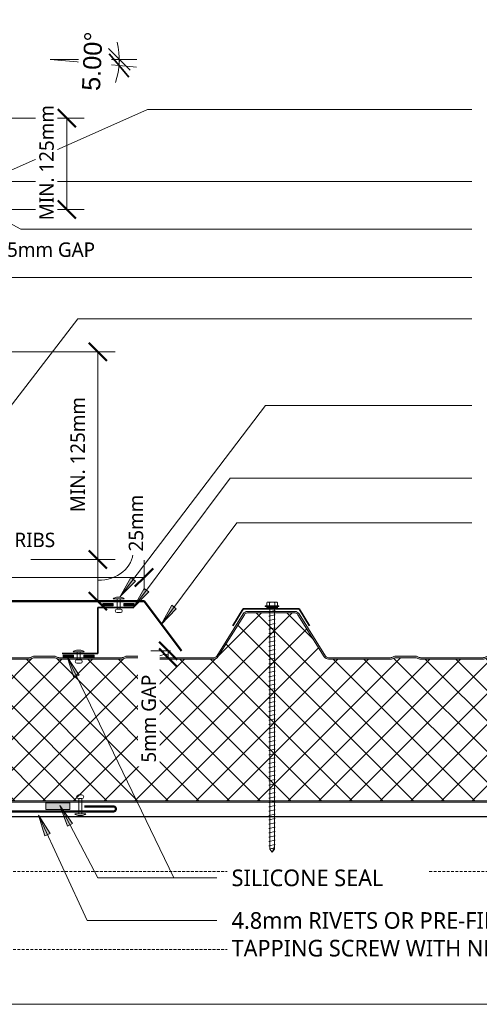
# Model space of a CAD drawing. Header units: millimetres. Extents: x -437 to 1002, y -5 to 689.
# Tile 4 of 5: x 185 to 503, y 8 to 689. Entities that reach past the tile are written whole.
import ezdxf

# ---------------------------------------------------------------- set-up
doc = ezdxf.new("R2010")
doc.units = ezdxf.units.MM
doc.linetypes.add('Dash Short', pattern=[3, 2, -1])
for name, color, linetype, lineweight in [('A-ANNO-DIMS', 211, 'Continuous', 9), ('A-ANNO-DIMS-5', 211, 'Continuous', 9), ('A-DETL', 90, 'Continuous', 13), ('A-DETL-GENF', 92, 'Continuous', 13), ('A-DETL-THIN', 151, 'Continuous', 13), ('G-ANNO-TEXT', 231, 'Continuous', 9)]:
    doc.layers.add(name, color=color, linetype=linetype, lineweight=lineweight)
doc.styles.add('Arial', font='arial.ttf', dxfattribs={"height": 12.5})
doc.styles.add('Yu Gothic', font='Yu Gothic.ttf', dxfattribs={"height": 11.5})
doc.styles.add('Yu Gothic_1', font='Yu Gothic.ttf', dxfattribs={"height": 10})
doc.dimstyles.new('Diagonal', dxfattribs={"dimscale": 304.8, "dimtxt": 11.609035, "dimasz": 0.04101, "dimexe": 0.03937, "dimexo": 0.024606, "dimgap": 0.024606, "dimtad": 1, "dimdec": 0, "dimzin": 0, "dimdsep": 46, "dimtxsty": 'Yu Gothic_1', "dimblk1": 'OBLIQUE', "dimblk2": 'OBLIQUE', "dimsah": 1, "dimcen": 0.09, "dimazin": 0, "dimtfac": 1, "dimtdec": 4, "dimtix": 1, "dimtmove": 1, "dimatfit": 3, "dimfxl": 1, "dimtvp": 1, "dimtfill": 1, "dimtolj": 1, "dimtzin": 0, "dimarcsym": 2})
doc.dimstyles.new('Diagonal_-_2_5mm_Arial', dxfattribs={"dimscale": 304.8, "dimtxt": 12.753242, "dimasz": 0.049213, "dimexe": 0.03937, "dimexo": 0.024606, "dimgap": 0.028707, "dimtad": 1, "dimdec": 0, "dimzin": 0, "dimdsep": 46, "dimtxsty": 'Arial', "dimblk1": 'OBLIQUE', "dimblk2": 'OBLIQUE', "dimsah": 1, "dimcen": 0.09, "dimdle": 0.03937, "dimazin": 0, "dimtfac": 1, "dimtdec": 4, "dimtmove": 2, "dimatfit": 1, "dimfxl": 1, "dimtvp": 1, "dimtfill": 1, "dimtolj": 1, "dimtzin": 0, "dimarcsym": 2})
doc.dimstyles.new('Diagonal_1', dxfattribs={"dimscale": 304.8, "dimtxt": 11.609035, "dimasz": 0.04101, "dimexe": 0.03937, "dimexo": 0.024606, "dimgap": 0.024606, "dimtad": 1, "dimdec": 0, "dimzin": 0, "dimdsep": 46, "dimtxsty": 'Yu Gothic_1', "dimblk1": 'OBLIQUE', "dimblk2": 'OBLIQUE', "dimsah": 1, "dimcen": 0.09, "dimazin": 0, "dimtfac": 1, "dimtdec": 4, "dimtix": 1, "dimtmove": 0, "dimatfit": 3, "dimfxl": 1, "dimtvp": 1, "dimtfill": 1, "dimtolj": 1, "dimtzin": 0, "dimarcsym": 2})
doc.dimstyles.new('Diagonal_2', dxfattribs={"dimscale": 304.8, "dimtxt": 11.609035, "dimasz": 0.04101, "dimexe": 0.03937, "dimexo": 0.024606, "dimgap": 0.024606, "dimtad": 1, "dimdec": 0, "dimzin": 0, "dimdsep": 46, "dimtxsty": 'Yu Gothic_1', "dimblk1": 'OBLIQUE', "dimblk2": 'OBLIQUE', "dimsah": 1, "dimcen": 0.09, "dimazin": 0, "dimtfac": 1, "dimtdec": 4, "dimtix": 1, "dimtmove": 2, "dimatfit": 3, "dimfxl": 1, "dimtvp": 1, "dimtfill": 1, "dimtolj": 1, "dimtzin": 0, "dimarcsym": 2})

# ---------------------------------------------------------------- blocks, each defined once
blk = doc.blocks.new('Metecno RFw 1000 - FLAT FINISH - RFw 1000 100mm - FLAT-4181614-07  BARGE_PARAPET DETAIL2')
at = {"layer": 'A-DETL-GENF'}
h = blk.add_hatch(color=256, dxfattribs=at)
h.paths.add_polyline_path([(1009.07, 0), (367.69, 0), (367.69, -1), (1018.41, -1.03), (1018.77, -1.23), (1018.97, -1.59), (1019, -1.8), (1018.97, -6.17), (1018.77, -6.53), (1018.6, -6.65), (1014.54, -9), (1001.2, -9), (1000.63, -9.07), (1000.1, -9.29), (999.64, -9.64), (999.29, -10.1), (999.07, -10.63), (999, -11.2), (998.97, -13.41), (998.77, -13.76), (998.41, -13.97), (998.2, -14), (994, -14), (994, -15), (998.41, -14.97), (998.67, -14.94), (999.1, -14.76), (999.47, -14.47), (999.84, -13.89), (999.94, -13.67), (1000, -13.2), (1000.04, -10.89), (1000.16, -10.6), (1000.35, -10.35), (1000.65, -10.14), (1000.89, -10.04), (1001.2, -10), (1014.54, -9.97), (1014.79, -9.94), (1015.22, -9.76), (1019.1, -7.52), (1019.47, -7.23), (1019.84, -6.65), (1019.94, -6.43), (1020, -5.96), (1020, -1.8), (1019.9, -1.23), (1019.76, -0.9), (1019.47, -0.53), (1019, -0.2), (1018.6, -0.05), (1018.2, 0)])
h.paths.add_polyline_path([(879.95, -99), (879.19, -99.07), (878.46, -99.29), (876.68, -100), (862.07, -100), (860.28, -99.29), (859.55, -99.07), (858.79, -99), (815.95, -99), (815.19, -99.07), (814.46, -99.29), (812.68, -100), (798.07, -100), (796.28, -99.29), (795.55, -99.07), (794.79, -99), (752.04, -99), (751.18, -99.11), (750.39, -99.43), (749.69, -99.93), (749.15, -100.6), (730.91, -129.78), (730.5, -130.29), (729.97, -130.67), (729.36, -130.92), (728.71, -131), (696.04, -131), (695.38, -130.92), (694.77, -130.67), (694.25, -130.29), (693.83, -129.78), (675.59, -100.6), (675.05, -99.93), (674.36, -99.43), (673.56, -99.11), (672.71, -99), (629.95, -99), (629.19, -99.07), (628.46, -99.29), (626.68, -100), (612.07, -100), (610.28, -99.29), (609.55, -99.07), (608.79, -99), (565.95, -99), (565.19, -99.07), (564.46, -99.29), (562.68, -100), (548.07, -100), (546.28, -99.29), (545.55, -99.07), (544.79, -99), (502.04, -99), (501.18, -99.11), (500.39, -99.43), (499.69, -99.93), (499.15, -100.6), (480.91, -129.78), (480.5, -130.29), (479.97, -130.67), (479.36, -130.92), (478.71, -131), (446.04, -131), (445.38, -130.92), (444.77, -130.67), (444.25, -130.29), (443.83, -129.78), (425.59, -100.6), (425.05, -99.93), (424.36, -99.43), (423.56, -99.11), (422.71, -99), (379.95, -99), (379.19, -99.07), (378.46, -99.29), (376.68, -100), (367.69, -100), (367.69, -101), (376.86, -100.95), (377.41, -100.79), (379.38, -100.05), (379.95, -100), (422.71, -100), (423.31, -100.08), (423.87, -100.3), (424.36, -100.66), (424.74, -101.13), (442.98, -130.31), (443.56, -131.01), (444.29, -131.55), (445.13, -131.89), (446.04, -132), (478.71, -132), (479.61, -131.89), (480.5, -131.52), (481.2, -131), (481.76, -130.31), (500, -101.13), (500.39, -100.66), (500.87, -100.3), (501.43, -100.08), (502.04, -100), (545.36, -100.05), (546.28, -100.36), (547.88, -100.95), (548.45, -101), (562.86, -100.95), (563.41, -100.79), (565.38, -100.05), (565.95, -100), (609.36, -100.05), (610.28, -100.36), (611.88, -100.95), (612.45, -101), (626.86, -100.95), (627.41, -100.79), (629.38, -100.05), (629.95, -100), (672.71, -100), (673.31, -100.08), (673.87, -100.3), (674.36, -100.66), (674.74, -101.13), (692.98, -130.31), (693.56, -131.01), (694.29, -131.55), (695.13, -131.89), (696.04, -132), (728.71, -132), (729.61, -131.89), (730.45, -131.55), (731.2, -131), (731.76, -130.31), (750, -101.13), (750.39, -100.66), (750.87, -100.3), (751.43, -100.08), (752.04, -100), (795.36, -100.05), (796.28, -100.36), (797.88, -100.95), (798.45, -101), (812.86, -100.95), (813.41, -100.79), (815.38, -100.05), (815.95, -100), (859.36, -100.05), (860.28, -100.36), (861.88, -100.95), (862.45, -101), (876.86, -100.95), (877.41, -100.79), (879.38, -100.05), (879.95, -100), (922.71, -100), (923.31, -100.08), (923.87, -100.3), (924.36, -100.66), (924.89, -101.36), (942.98, -130.31), (943.56, -131.01), (944.29, -131.55), (945.13, -131.89), (946.04, -132), (978.71, -132), (979.61, -131.89), (980.45, -131.55), (981.19, -131.01), (981.76, -130.31), (1000, -101.13), (999.15, -100.6), (980.91, -129.78), (980.5, -130.29), (979.97, -130.67), (979.36, -130.92), (978.71, -131), (946.04, -131), (945.38, -130.92), (944.77, -130.67), (944.25, -130.29), (943.83, -129.78), (925.59, -100.6), (924.89, -99.82), (924.36, -99.43), (923.56, -99.11), (922.71, -99)])
h = blk.add_hatch(dxfattribs=at)
h.set_pattern_fill('FP_4', color=256, style=0, pattern_type=2)
h.set_pattern_definition([(225, (1071.087, 147.553), (10.6066, -10.6066), []), (315, (1071.087, 147.553), (10.6066, 10.6066), [])])
h.paths.add_polyline_path([(1018.2, -1), (367.69, -1), (367.69, -100), (376.68, -100), (378.46, -99.29), (379.19, -99.07), (379.95, -99), (422.71, -99), (423.56, -99.11), (424.36, -99.43), (425.05, -99.93), (425.59, -100.6), (443.83, -129.78), (444.25, -130.29), (444.77, -130.67), (445.38, -130.92), (446.04, -131), (478.71, -131), (479.36, -130.92), (479.97, -130.67), (480.5, -130.29), (480.91, -129.78), (499.15, -100.6), (499.69, -99.93), (500.39, -99.43), (501.18, -99.11), (502.04, -99), (544.79, -99), (545.55, -99.07), (546.28, -99.29), (548.07, -100), (562.68, -100), (564.46, -99.29), (565.19, -99.07), (565.95, -99), (608.79, -99), (609.55, -99.07), (610.28, -99.29), (612.07, -100), (626.68, -100), (628.46, -99.29), (629.19, -99.07), (629.95, -99), (672.71, -99), (673.56, -99.11), (674.36, -99.43), (675.05, -99.93), (675.59, -100.6), (693.83, -129.78), (694.25, -130.29), (694.77, -130.67), (695.38, -130.92), (696.04, -131), (728.71, -131), (729.36, -130.92), (729.97, -130.67), (730.5, -130.29), (730.91, -129.78), (749.15, -100.6), (749.69, -99.93), (750.39, -99.43), (751.18, -99.11), (752.04, -99), (794.79, -99), (795.55, -99.07), (796.28, -99.29), (798.07, -100), (812.68, -100), (814.46, -99.29), (815.19, -99.07), (815.95, -99), (858.79, -99), (859.55, -99.07), (860.28, -99.29), (862.07, -100), (876.68, -100), (878.46, -99.29), (879.19, -99.07), (879.95, -99), (922.71, -99), (923.56, -99.11), (924.36, -99.43), (925.05, -99.93), (925.59, -100.6), (943.83, -129.78), (944.25, -130.29), (944.77, -130.67), (945.38, -130.92), (946.04, -131), (978.71, -131), (979.36, -130.92), (979.97, -130.67), (980.5, -130.29), (980.91, -129.78), (1000, -99.24), (1000, -13.2), (999.94, -13.67), (999.76, -14.1), (999.47, -14.47), (999.1, -14.76), (998.67, -14.94), (998.2, -15), (994, -15), (994, -14), (998.41, -13.97), (998.77, -13.76), (998.89, -13.6), (999, -13.2), (999, -11.2), (999.07, -10.63), (999.29, -10.1), (999.64, -9.64), (1000.1, -9.29), (1000.65, -9.07), (1001.2, -9), (1014.54, -9), (1018.77, -6.53), (1018.89, -6.36), (1019, -5.96), (1019, -1.8), (1018.89, -1.4), (1018.6, -1.11), (1018.41, -1.03)])
for p, q in [((1018.2, 0), (367.69, 0)), ((1018.2, -1), (367.69, -1)), ((1014.54, -9), (1018.6, -6.65)), ((1019, -5.96), (1019, -1.8)), ((1020, -5.96), (1020, -1.8)), ((999, -13.2), (999, -11.2)), ((1000, -13.2), (1000, -11.2)), ((1000, -99.24), (1000, -13.2)), ((1001.2, -9), (1014.54, -9)), ((1001.2, -10), (1014.32, -10)), ((1015.22, -9.76), (1019.1, -7.52)), ((994, -15), (994, -14)), ((994, -14), (998.2, -14)), ((998.2, -15), (994, -15)), ((367.69, -100), (376.68, -100)), ((367.69, -101), (376.29, -101)), ((376.68, -100), (378.46, -99.29)), ((377.41, -100.79), (378.84, -100.21)), ((379.95, -99), (422.71, -99)), ((379.95, -100), (422.71, -100)), ((424.74, -101.13), (442.98, -130.31)), ((425.59, -100.6), (443.83, -129.78)), ((480.91, -129.78), (499.15, -100.6)), ((481.76, -130.31), (500, -101.13)), ((502.04, -99), (544.79, -99)), ((502.04, -100), (544.79, -100)), ((545.91, -100.21), (547.34, -100.79)), ((546.28, -99.29), (548.07, -100)), ((548.07, -100), (562.68, -100)), ((548.45, -101), (562.29, -101)), ((562.68, -100), (564.46, -99.29)), ((563.41, -100.79), (564.84, -100.21)), ((565.95, -99), (608.79, -99)), ((565.95, -100), (608.79, -100)), ((609.91, -100.21), (611.34, -100.79)), ((610.28, -99.29), (612.07, -100)), ((612.07, -100), (626.68, -100)), ((612.45, -101), (626.29, -101)), ((626.68, -100), (628.46, -99.29)), ((627.41, -100.79), (628.84, -100.21)), ((629.95, -99), (672.71, -99)), ((629.95, -100), (672.71, -100)), ((674.74, -101.13), (692.98, -130.31)), ((675.59, -100.6), (693.83, -129.78)), ((730.91, -129.78), (749.15, -100.6)), ((731.76, -130.31), (750, -101.13)), ((752.04, -99), (794.79, -99)), ((752.04, -100), (794.79, -100)), ((795.91, -100.21), (797.34, -100.79)), ((796.28, -99.29), (798.07, -100)), ((798.07, -100), (812.68, -100)), ((798.45, -101), (812.29, -101)), ((812.68, -100), (814.46, -99.29)), ((813.41, -100.79), (814.84, -100.21)), ((815.95, -99), (858.79, -99)), ((815.95, -100), (834.73, -100)), ((841.89, -100), (849.18, -100)), ((856.34, -100), (858.79, -100)), ((859.91, -100.21), (861.34, -100.79)), ((860.28, -99.29), (862.07, -100)), ((862.07, -100), (876.68, -100)), ((862.45, -101), (876.29, -101)), ((876.68, -100), (878.46, -99.29)), ((877.41, -100.79), (878.84, -100.21)), ((879.95, -99), (922.71, -99)), ((879.95, -100), (922.71, -100)), ((924.74, -101.13), (942.98, -130.31)), ((925.59, -100.6), (943.83, -129.78)), ((980.91, -129.78), (1000, -99.24)), ((981.76, -130.31), (1000, -101.13)), ((1000, -101.13), (999.15, -100.6)), ((446.04, -131), (478.71, -131)), ((446.04, -132), (478.71, -132)), ((696.04, -131), (728.71, -131)), ((696.04, -132), (728.71, -132)), ((946.04, -131), (978.71, -131)), ((946.04, -132), (978.71, -132))]:
    blk.add_line(p, q, dxfattribs=at)
for centre, radius, start, end in [((1018.2, -1.8), 1.8, 360, 90), ((1018.2, -1.8), 0.8, 360, 90), ((1018.2, -5.96), 0.8, 300, 0), ((1018.2, -1.8), 0.8, 360, 30), ((1018.2, -5.96), 0.8, 330, 0), ((1018.2, -5.96), 1.8, 300, 360), ((998.2, -13.2), 1.8, 270, 360), ((998.2, -13.2), 0.8, 270, 0), ((998.2, -13.2), 0.8, 330, 0), ((1001.2, -11.2), 2.2, 90, 180), ((1001.2, -11.2), 1.2, 90, 180), ((1014.32, -8.2), 1.8, 270, 300), ((376.29, -98), 3, 270, 291.80141), ((379.95, -103), 4, 90, 111.80141), ((379.95, -103), 3, 90, 111.80141), ((422.71, -102.4), 3.4, 32.00538, 90), ((422.71, -102.4), 2.4, 32.00538, 90), ((502.04, -102.4), 3.4, 90, 147.99462), ((502.04, -102.4), 2.4, 90, 147.99462), ((544.79, -103), 4, 68.19859, 90), ((544.79, -103), 3, 68.19859, 90), ((548.45, -98), 3, 248.19859, 270), ((562.29, -98), 3, 270, 291.80141), ((565.95, -103), 4, 90, 111.80141), ((565.95, -103), 3, 90, 111.80141), ((608.79, -103), 4, 68.19859, 90), ((608.79, -103), 3, 68.19859, 90), ((612.45, -98), 3, 248.19859, 270), ((626.29, -98), 3, 270, 291.80141), ((629.95, -103), 4, 90, 111.80141), ((629.95, -103), 3, 90, 111.80141), ((672.71, -102.4), 3.4, 32.00538, 90), ((672.71, -102.4), 2.4, 32.00538, 90), ((752.04, -102.4), 3.4, 90, 147.99462), ((752.04, -102.4), 2.4, 90, 147.99462), ((794.79, -103), 4, 68.19859, 90), ((794.79, -103), 3, 68.19859, 90), ((798.45, -98), 3, 248.19859, 270), ((812.29, -98), 3, 270, 291.80141), ((815.95, -103), 4, 90, 111.80141), ((815.95, -103), 3, 90, 111.80141), ((858.79, -103), 4, 68.19859, 90), ((858.79, -103), 3, 68.19859, 90), ((862.45, -98), 3, 248.19859, 270), ((876.29, -98), 3, 270, 291.80141), ((879.95, -103), 4, 90, 111.80141), ((879.95, -103), 3, 90, 111.80141), ((922.71, -102.4), 3.4, 32.00538, 90), ((922.71, -102.4), 2.4, 32.00538, 90), ((446.04, -128.4), 3.6, 212.00538, 270), ((446.04, -128.4), 2.6, 212.00538, 270), ((478.71, -128.4), 2.6, 270, 327.99462), ((478.71, -128.4), 3.6, 270, 327.99462), ((696.04, -128.4), 3.6, 212.00538, 270), ((696.04, -128.4), 2.6, 212.00538, 270), ((728.71, -128.4), 2.6, 270, 327.99462), ((728.71, -128.4), 3.6, 270, 327.99462), ((946.04, -128.4), 3.6, 212.00538, 270), ((946.04, -128.4), 2.6, 212.00538, 270), ((978.71, -128.4), 2.6, 270, 327.99462), ((978.71, -128.4), 3.6, 270, 327.99462)]:
    blk.add_arc(centre, radius, start, end, dxfattribs=at)
blk = doc.blocks.new('Z Flashing - Z Flashing-4767398-07  BARGE_PARAPET DETAIL2')
at = {"layer": 'A-DETL-GENF', "lineweight": 35}
for p, q in [((0, -31.99), (0, 0)), ((24.81, 0), (0, 0)), ((-24.81, -31.99), (0, -31.99))]:
    blk.add_line(p, q, dxfattribs=at)
blk = doc.blocks.new('Screw1 - Screw 6-4185320-07  BARGE_PARAPET DETAIL2')
at = {"layer": 'A-DETL-GENF'}
blk.add_hatch(color=256, dxfattribs=at).paths.add_polyline_path([(3.67, 0), (3.67, 1), (-3.67, 1), (-3.67, 0)])
for p, q in [((4.79, 1.5), (-4.79, 1.5)), ((-4.79, 1.5), (-4.79, 1)), ((-3.67, 1), (-4.79, 1)), ((-3.67, 1.5), (-3.67, 3.47)), ((3.67, 1), (-3.67, 1)), ((-3.67, 1), (-3.67, 0)), ((-3.67, 0), (3.67, 0)), ((-2.76, 3.97), (2.76, 3.97)), ((-1.85, 1.5), (-1.85, 3.47)), ((-1.6, 0), (-1.6, -167.16)), ((1.6, -167.16), (1.6, 0)), ((1.85, 1.5), (1.85, 3.47)), ((3.67, 1.5), (3.67, 3.47)), ((4.79, 1), (3.67, 1)), ((3.67, 0), (3.67, 1)), ((4.79, 1), (4.79, 1.5)), ((2.17, -1.91), (-2.17, -2.67)), ((-2.17, -2.67), (-1.6, -3)), ((2.17, -4.91), (-2.17, -5.67)), ((-2.17, -5.67), (-1.6, -6)), ((1.6, -1.58), (2.17, -1.91)), ((1.6, -4.58), (2.17, -4.91)), ((2.17, -7.91), (-2.17, -8.67)), ((-2.17, -8.67), (-1.6, -9)), ((2.17, -10.91), (-2.17, -11.67)), ((-2.17, -11.67), (-1.6, -12)), ((1.6, -7.58), (2.17, -7.91)), ((1.6, -10.58), (2.17, -10.91)), ((1.6, -13.58), (2.17, -13.91)), ((2.17, -13.91), (-2.17, -14.67)), ((-2.17, -14.67), (-1.6, -15)), ((2.17, -16.91), (-2.17, -17.67)), ((-2.17, -17.67), (-1.6, -18)), ((2.17, -19.91), (-2.17, -20.67)), ((1.6, -16.58), (2.17, -16.91)), ((1.6, -19.58), (2.17, -19.91)), ((-2.17, -20.67), (-1.6, -21)), ((2.17, -22.91), (-2.17, -23.67)), ((-2.17, -23.67), (-1.6, -24)), ((2.17, -25.91), (-2.17, -26.67)), ((-2.17, -26.67), (-1.6, -27)), ((1.6, -22.58), (2.17, -22.91)), ((1.6, -25.58), (2.17, -25.91)), ((2.17, -28.91), (-2.17, -29.67)), ((-2.17, -29.67), (-1.6, -30)), ((2.17, -31.91), (-2.17, -32.67)), ((-2.17, -32.67), (-1.6, -33)), ((1.6, -28.58), (2.17, -28.91)), ((1.6, -31.58), (2.17, -31.91)), ((2.17, -34.91), (-2.17, -35.67)), ((-2.17, -35.67), (-1.6, -36)), ((2.17, -37.91), (-2.17, -38.67)), ((-2.17, -38.67), (-1.6, -39)), ((1.6, -34.58), (2.17, -34.91)), ((1.6, -37.58), (2.17, -37.91)), ((1.6, -40.58), (2.17, -40.91)), ((2.17, -40.91), (-2.17, -41.67)), ((-2.17, -41.67), (-1.6, -42)), ((2.17, -43.91), (-2.17, -44.67)), ((-2.17, -44.67), (-1.6, -45)), ((2.17, -46.91), (-2.17, -47.67)), ((-2.17, -47.67), (-1.6, -48)), ((1.6, -43.58), (2.17, -43.91)), ((1.6, -46.58), (2.17, -46.91)), ((2.17, -49.91), (-2.17, -50.67)), ((-2.17, -50.67), (-1.6, -51)), ((2.17, -52.91), (-2.17, -53.67)), ((-2.17, -53.67), (-1.6, -54)), ((1.6, -49.58), (2.17, -49.91)), ((1.6, -52.58), (2.17, -52.91)), ((2.17, -55.91), (-2.17, -56.67)), ((-2.17, -56.67), (-1.6, -57)), ((2.17, -58.91), (-2.17, -59.67)), ((-2.17, -59.67), (-1.6, -60)), ((1.6, -55.58), (2.17, -55.91)), ((1.6, -58.58), (2.17, -58.91)), ((2.17, -61.91), (-2.17, -62.67)), ((-2.17, -62.67), (-1.6, -63)), ((2.17, -64.91), (-2.17, -65.67)), ((-2.17, -65.67), (-1.6, -66)), ((2.17, -67.91), (-2.17, -68.67)), ((1.6, -61.58), (2.17, -61.91)), ((1.6, -64.58), (2.17, -64.91)), ((1.6, -67.58), (2.17, -67.91)), ((-2.17, -68.67), (-1.6, -69)), ((2.17, -70.91), (-2.17, -71.67)), ((-2.17, -71.67), (-1.6, -72)), ((2.17, -73.91), (-2.17, -74.67)), ((-2.17, -74.67), (-1.6, -75)), ((1.6, -70.58), (2.17, -70.91)), ((1.6, -73.58), (2.17, -73.91)), ((2.17, -76.91), (-2.17, -77.67)), ((-2.17, -77.67), (-1.6, -78)), ((2.17, -79.91), (-2.17, -80.67)), ((-2.17, -80.67), (-1.6, -81)), ((1.6, -76.58), (2.17, -76.91)), ((1.6, -79.58), (2.17, -79.91)), ((2.17, -82.91), (-2.17, -83.67)), ((-2.17, -83.67), (-1.6, -84)), ((2.17, -85.91), (-2.17, -86.67)), ((-2.17, -86.67), (-1.6, -87)), ((1.6, -82.58), (2.17, -82.91)), ((1.6, -85.58), (2.17, -85.91)), ((1.6, -88.58), (2.17, -88.91)), ((2.17, -88.91), (-2.17, -89.67)), ((-2.17, -89.67), (-1.6, -90)), ((2.17, -91.91), (-2.17, -92.67)), ((-2.17, -92.67), (-1.6, -93)), ((2.17, -94.91), (-2.17, -95.67)), ((1.6, -91.58), (2.17, -91.91)), ((1.6, -94.58), (2.17, -94.91)), ((-2.17, -95.67), (-1.6, -96)), ((2.17, -97.91), (-2.17, -98.67)), ((-2.17, -98.67), (-1.6, -99)), ((2.17, -100.91), (-2.17, -101.67)), ((-2.17, -101.67), (-1.6, -102)), ((1.6, -97.58), (2.17, -97.91)), ((1.6, -100.58), (2.17, -100.91)), ((2.17, -103.91), (-2.17, -104.67)), ((-2.17, -104.67), (-1.6, -105)), ((2.17, -106.91), (-2.17, -107.67)), ((-2.17, -107.67), (-1.6, -108)), ((1.6, -103.58), (2.17, -103.91)), ((1.6, -106.58), (2.17, -106.91)), ((2.17, -109.91), (-2.17, -110.67)), ((-2.17, -110.67), (-1.6, -111)), ((2.17, -112.91), (-2.17, -113.67)), ((-2.17, -113.67), (-1.6, -114)), ((1.6, -109.58), (2.17, -109.91)), ((1.6, -112.58), (2.17, -112.91)), ((1.6, -115.58), (2.17, -115.91)), ((2.17, -115.91), (-2.17, -116.67)), ((-2.17, -116.67), (-1.6, -117)), ((2.17, -118.91), (-2.17, -119.67)), ((-2.17, -119.67), (-1.6, -120)), ((2.17, -121.91), (-2.17, -122.67)), ((-2.17, -122.67), (-1.6, -123)), ((1.6, -118.58), (2.17, -118.91)), ((1.6, -121.58), (2.17, -121.91)), ((2.17, -124.91), (-2.17, -125.67)), ((-2.17, -125.67), (-1.6, -126)), ((2.17, -127.91), (-2.17, -128.67)), ((-2.17, -128.67), (-1.6, -129)), ((1.6, -124.58), (2.17, -124.91)), ((1.6, -127.58), (2.17, -127.91)), ((2.17, -130.91), (-2.17, -131.67)), ((-2.17, -131.67), (-1.6, -132)), ((2.17, -133.91), (-2.17, -134.67)), ((-2.17, -134.67), (-1.6, -135)), ((1.6, -130.58), (2.17, -130.91)), ((1.6, -133.58), (2.17, -133.91)), ((2.17, -136.91), (-2.17, -137.67)), ((-2.17, -137.67), (-1.6, -138)), ((2.17, -139.91), (-2.17, -140.67)), ((-2.17, -140.67), (-1.6, -141)), ((2.17, -142.91), (-2.17, -143.67)), ((1.6, -136.58), (2.17, -136.91)), ((1.6, -139.58), (2.17, -139.91)), ((1.6, -142.58), (2.17, -142.91)), ((-2.17, -143.67), (-1.6, -144)), ((2.17, -145.91), (-2.17, -146.67)), ((-2.17, -146.67), (-1.6, -147)), ((2.17, -148.91), (-2.17, -149.67)), ((-2.17, -149.67), (-1.6, -150)), ((1.6, -145.58), (2.17, -145.91)), ((1.6, -148.58), (2.17, -148.91)), ((2.17, -151.91), (-2.17, -152.67)), ((-2.17, -152.67), (-1.6, -153)), ((2.17, -154.91), (-2.17, -155.67)), ((-2.17, -155.67), (-1.6, -156)), ((1.6, -151.58), (2.17, -151.91)), ((1.6, -154.58), (2.17, -154.91)), ((2.17, -157.91), (-2.17, -158.67)), ((-2.17, -158.67), (-1.6, -159)), ((2.17, -160.91), (-2.17, -161.67)), ((-2.17, -161.67), (-1.6, -162)), ((1.6, -157.58), (2.17, -157.91)), ((1.6, -160.58), (2.17, -160.91)), ((1.6, -163.58), (2.17, -163.91)), ((2.17, -163.91), (-2.17, -164.67)), ((-2.17, -164.67), (-1.6, -165)), ((-1.6, -167.16), (0, -169.07)), ((0, -169.07), (1.6, -165.11)), ((1.6, -167.16), (0, -169.07))]:
    blk.add_line(p, q, dxfattribs=at)
for centre, radius, start, end in [((-2.76, 2.9), 1.08, 32.38007, 147.61993), ((0, 0.31), 3.67, 59.72736, 120.27264), ((2.76, 2.9), 1.08, 32.38007, 147.61993), ((0.08, -169.79), 3.11, 74.30592, 122.49751)]:
    blk.add_arc(centre, radius, start, end, dxfattribs=at)
blk = doc.blocks.new('Pop Rivets - Rivet-4584279-07  BARGE_PARAPET DETAIL2')
at = {"layer": 'A-DETL-GENF'}
for p, q in [((-1.24, 7.84), (1.17, 7.84)), ((1.17, 5.34), (-1.24, 5.34)), ((-1, 5.34), (-1, 0)), ((1, 5.34), (1, 0)), ((3.77, 0), (-3.77, 0)), ((-1.5, -1.16), (1.5, -1.16))]:
    blk.add_line(p, q, dxfattribs=at)
for centre, radius, start, end in [((-1.24, 6.59), 1.25, 90, 270), ((1.17, 6.59), 1.25, 270, 90), ((-1.5, 1.65), 2.8, 216, 270), ((1.5, 1.65), 2.8, 270, 324)]:
    blk.add_arc(centre, radius, start, end, dxfattribs=at)
blk = doc.blocks.new('Pop Rivets - Rivet-4767422-07  BARGE_PARAPET DETAIL2')
at = {"layer": 'A-DETL-GENF'}
for p, q in [((-1.24, 9.51), (1.17, 9.51)), ((1.17, 7.01), (-1.24, 7.01)), ((-1, 7.01), (-1, 0)), ((1, 7.01), (1, 0)), ((3.77, 0), (-3.77, 0)), ((-1.5, -1.16), (1.5, -1.16))]:
    blk.add_line(p, q, dxfattribs=at)
for centre, radius, start, end in [((-1.24, 8.26), 1.25, 90, 270), ((1.17, 8.26), 1.25, 270, 90), ((-1.5, 1.65), 2.8, 216, 270), ((1.5, 1.65), 2.8, 270, 324)]:
    blk.add_arc(centre, radius, start, end, dxfattribs=at)
blk = doc.blocks.new('Pop Rivets - Rivet-4900821-07  BARGE_PARAPET DETAIL2')
at = {"layer": 'A-DETL-GENF'}
for p, q in [((-1.24, 12.99), (1.17, 12.99)), ((1.17, 10.49), (-1.24, 10.49)), ((-1, 10.49), (-1, 0)), ((1, 10.49), (1, 0)), ((3.77, 0), (-3.77, 0)), ((-1.5, -1.16), (1.5, -1.16))]:
    blk.add_line(p, q, dxfattribs=at)
for centre, radius, start, end in [((-1.24, 11.74), 1.25, 90, 270), ((1.17, 11.74), 1.25, 270, 90), ((-1.5, 1.65), 2.8, 216, 270), ((1.5, 1.65), 2.8, 270, 324)]:
    blk.add_arc(centre, radius, start, end, dxfattribs=at)
blk = doc.blocks.new('DIMBLOCK1-07  BARGE_PARAPET DETAIL2')
at = {"layer": 'A-ANNO-DIMS-5', "lineweight": 35}
for p, q in [((253.69, 661.76), (246.19, 669.26)), ((253.51, 657.59), (246.69, 665.71)), ((253.69, 661.76), (261.19, 654.26)), ((253.51, 657.59), (260.33, 649.46))]:
    blk.add_line(p, q, dxfattribs=at)
at = {"layer": 'A-ANNO-DIMS-5'}
for p, q in [((253.69, 661.76), (248.24, 661.76)), ((253.69, 661.76), (265.69, 661.76)), ((253.51, 657.59), (248.21, 658.05)), ((253.51, 657.59), (253.51, 657.59)), ((253.51, 657.59), (265.46, 656.54))]:
    blk.add_line(p, q, dxfattribs=at)
for start, end in [(340.66317, 14.33683), (355, 360)]:
    blk.add_arc((205.74, 661.76), 47.96, start, end, dxfattribs=at)
at = {"layer": 'A-ANNO-DIMS-5', "color": 0, "insert": (227.8, 640.38), "char_height": 12.5, "width": 48.9725, "attachment_point": 1, "rotation": 87.5, "line_spacing_factor": 0.941778, "style": 'Arial', "bg_fill": 3, "box_fill_scale": 1.25, "bg_fill_color": 9, "bg_fill_true_color": 13158600, "bg_fill_transparency": 0}
blk.add_mtext('5.00°', dxfattribs=at)
blk = doc.blocks.new('_Oblique')
at = {"color": 0, "linetype": 'ByBlock', "lineweight": -2}
blk.add_line((-0.5, -0.5), (0.5, 0.5), dxfattribs=at)
blk = doc.blocks.new('DIMBLOCK2-07  BARGE_PARAPET DETAIL2')
at = {"layer": 'A-ANNO-DIMS-5'}
for p, q in [((135.89, 548.67), (135.89, 560.67)), ((131.69, 548.67), (131.69, 550.01)), ((131.69, 548.67), (135.89, 548.67)), ((131.69, 548.67), (131.69, 536.67)), ((135.89, 548.67), (135.89, 541.38))]:
    blk.add_line(p, q, dxfattribs=at)
at = {"layer": 'A-ANNO-DIMS-5', "lineweight": 50}
for p, q in [((131.69, 548.67), (137.94, 554.92)), ((135.89, 548.67), (142.14, 554.92)), ((131.69, 548.67), (125.44, 542.42)), ((135.89, 548.67), (129.64, 542.42))]:
    blk.add_line(p, q, dxfattribs=at)
at = {"layer": 'A-ANNO-DIMS-5'}
blk.add_ellipse((176, 548.67), major_axis=(42.21, 0), ratio=0.392707, start_param=3.141593, end_param=4.712389, dxfattribs=at)
at = {"layer": 'A-ANNO-DIMS-5', "color": 0, "insert": (176, 535.09), "char_height": 10, "width": 73.5467, "attachment_point": 1, "line_spacing_factor": 1.024327, "style": 'Yu Gothic_1', "bg_fill": 3, "box_fill_scale": 1.25, "bg_fill_color": 9, "bg_fill_true_color": 13158600, "bg_fill_transparency": 0}
blk.add_mtext('5mm GAP', dxfattribs=at)
blk = doc.blocks.new('DIMBLOCK5-07  BARGE_PARAPET DETAIL2')
at = {"layer": 'A-ANNO-DIMS-5', "lineweight": 50}
for p, q in [((217.33, 621.11), (211.08, 627.36)), ((217.33, 621.11), (223.58, 614.86)), ((217.33, 557.96), (211.08, 564.21)), ((217.33, 557.96), (223.58, 551.71))]:
    blk.add_line(p, q, dxfattribs=at)
at = {"layer": 'A-ANNO-DIMS-5'}
for p, q in [((217.33, 621.11), (170.19, 621.11)), ((217.33, 557.96), (217.33, 621.11)), ((217.33, 621.11), (229.33, 621.11)), ((217.33, 557.96), (175.34, 557.96)), ((217.33, 557.96), (229.33, 557.96))]:
    blk.add_line(p, q, dxfattribs=at)
at = {"layer": 'A-ANNO-DIMS-5', "color": 0, "insert": (198.29, 550.44), "char_height": 10, "width": 93.8283, "attachment_point": 1, "rotation": 90, "line_spacing_factor": 1.024327, "style": 'Yu Gothic_1', "bg_fill": 3, "box_fill_scale": 1.25, "bg_fill_color": 9, "bg_fill_true_color": 13158600, "bg_fill_transparency": 0}
blk.add_mtext('MIN. 125mm', dxfattribs=at)
blk = doc.blocks.new('DIMBLOCK6-07  BARGE_PARAPET DETAIL2')
at = {"layer": 'A-ANNO-DIMS-5', "lineweight": 50}
for p, q in [((238.87, 315.55), (232.62, 321.8)), ((238.87, 315.55), (245.12, 309.3)), ((238.87, 286.7), (232.62, 292.95)), ((238.87, 286.7), (245.12, 280.45))]:
    blk.add_line(p, q, dxfattribs=at)
at = {"layer": 'A-ANNO-DIMS-5'}
for p, q in [((238.87, 315.55), (192.55, 315.55)), ((238.87, 315.55), (238.87, 286.7)), ((238.87, 315.55), (250.87, 315.55)), ((238.87, 286.7), (226.87, 286.7)), ((238.87, 286.7), (240.21, 286.7))]:
    blk.add_line(p, q, dxfattribs=at)
blk.add_ellipse((238.87, 321.11), major_axis=(-24.29, 0), ratio=0.822615, start_param=1.570796, end_param=3.141593, dxfattribs=at)
at = {"layer": 'A-ANNO-DIMS-5', "color": 0, "insert": (260.16, 321.11), "char_height": 10, "width": 45.0704, "attachment_point": 1, "rotation": 90, "line_spacing_factor": 1.024327, "style": 'Yu Gothic_1', "bg_fill": 3, "box_fill_scale": 1.25, "bg_fill_color": 9, "bg_fill_true_color": 13158600, "bg_fill_transparency": 0}
blk.add_mtext('25mm\\fYu Gothic|b0|i0|c178|p34|;\u200d', dxfattribs=at)
blk = doc.blocks.new('DIMBLOCK7-07  BARGE_PARAPET DETAIL2')
at = {"layer": 'A-ANNO-DIMS-5'}
for p, q in [((71.09, 303.01), (71.09, 315.01)), ((270.77, 303.01), (270.77, 315.01)), ((71.09, 303.01), (270.77, 303.01)), ((71.09, 303.01), (71.09, 254.29)), ((270.77, 303.01), (270.77, 294.2))]:
    blk.add_line(p, q, dxfattribs=at)
at = {"layer": 'A-ANNO-DIMS-5', "lineweight": 50}
for p, q in [((71.09, 303.01), (77.34, 309.26)), ((270.77, 303.01), (277.02, 309.26)), ((71.09, 303.01), (64.84, 296.76)), ((270.77, 303.01), (264.52, 296.76))]:
    blk.add_line(p, q, dxfattribs=at)
at = {"layer": 'A-ANNO-DIMS-5', "color": 0, "insert": (137.29, 334.11), "char_height": 10, "width": 89.5261, "attachment_point": 1, "line_spacing_factor": 1.024327, "style": 'Yu Gothic_1', "bg_fill": 3, "box_fill_scale": 1.25, "bg_fill_color": 9, "bg_fill_true_color": 13158600, "bg_fill_transparency": 0}
blk.add_mtext('MIN. 2 RIBS', dxfattribs=at)
blk = doc.blocks.new('DIMBLOCK8-07  BARGE_PARAPET DETAIL2')
at = {"layer": 'A-ANNO-DIMS-5'}
for p, q in [((287.54, 252.32), (275.54, 252.32)), ((287.54, 252.32), (287.54, 247.55)), ((287.54, 252.32), (289.19, 252.32)), ((287.54, 247.55), (275.54, 247.55)), ((287.54, 247.55), (288.88, 247.55))]:
    blk.add_line(p, q, dxfattribs=at)
at = {"layer": 'A-ANNO-DIMS-5', "lineweight": 50}
for p, q in [((287.54, 252.32), (281.29, 258.57)), ((287.54, 247.55), (281.29, 253.8)), ((287.54, 252.32), (293.79, 246.07)), ((287.54, 247.55), (293.79, 241.3))]:
    blk.add_line(p, q, dxfattribs=at)
at = {"layer": 'A-ANNO-DIMS-5'}
blk.add_ellipse((287.54, 236.18), major_axis=(15.53, 0), ratio=0.885811, start_param=1.570796, end_param=3.141593, dxfattribs=at)
at = {"layer": 'A-ANNO-DIMS-5', "color": 0, "insert": (269.01, 174.89), "char_height": 10, "width": 73.5467, "attachment_point": 1, "rotation": 90, "line_spacing_factor": 1.024327, "style": 'Yu Gothic_1', "bg_fill": 3, "box_fill_scale": 1.25, "bg_fill_color": 9, "bg_fill_true_color": 13158600, "bg_fill_transparency": 0}
blk.add_mtext('5mm GAP', dxfattribs=at)
blk = doc.blocks.new('DIMBLOCK9-07  BARGE_PARAPET DETAIL2')
at = {"layer": 'A-ANNO-DIMS-5', "lineweight": 50}
for p, q in [((238.87, 459.27), (232.62, 465.52)), ((238.87, 459.27), (245.12, 453.02)), ((238.87, 315.55), (232.62, 321.8)), ((238.87, 315.55), (245.12, 309.3))]:
    blk.add_line(p, q, dxfattribs=at)
at = {"layer": 'A-ANNO-DIMS-5'}
for p, q in [((238.87, 459.27), (58.93, 459.27)), ((238.87, 315.55), (238.87, 459.27)), ((238.87, 459.27), (250.87, 459.27)), ((238.87, 315.55), (192.55, 315.55)), ((238.87, 315.55), (250.87, 315.55))]:
    blk.add_line(p, q, dxfattribs=at)
at = {"layer": 'A-ANNO-DIMS-5', "color": 0, "insert": (219.83, 348.32), "char_height": 10, "width": 93.8283, "attachment_point": 1, "rotation": 90, "line_spacing_factor": 1.024327, "style": 'Yu Gothic_1', "bg_fill": 3, "box_fill_scale": 1.25, "bg_fill_color": 9, "bg_fill_true_color": 13158600, "bg_fill_transparency": 0}
blk.add_mtext('MIN. 125mm', dxfattribs=at)

msp = doc.modelspace()

# ---------------------------------------------------------------- hatches: boundary and pattern name
at = {"layer": 'A-DETL-GENF'}
for points in [[(249.48, 283.47), (249.48, 285.17), (242.31, 285.17), (242.31, 283.47)], [(263.93, 283.47), (263.93, 285.17), (256.76, 285.17), (256.76, 283.47)], [(221.91, 247.55), (221.91, 249.25), (214.75, 249.25), (214.75, 247.55)], [(236.36, 247.55), (236.36, 249.25), (229.19, 249.25), (229.19, 247.55)], [(219.48, 142.41), (219.48, 147.08), (202.84, 147.08), (202.84, 142.41), (213.54, 142.41)]]:
    msp.add_hatch(color=10, dxfattribs=at).paths.add_polyline_path(points)
at = {"layer": 'G-ANNO-TEXT'}
for points in [[(263.57, 282.2), (274.11, 293.05), (270.94, 295.41)], [(282.53, 270.63), (293.09, 281.47), (289.93, 283.83)], [(217.49, 248.08), (222.25, 233.72), (225.8, 235.44)], [(212.55, 145.11), (217.76, 130.9), (221.26, 132.73)], [(197.75, 138.62), (202.23, 124.17), (205.82, 125.82)]]:
    msp.add_hatch(color=7, dxfattribs=at).paths.add_polyline_path(points)

# ---------------------------------------------------------------- linework, layer by layer
at = {"layer": 'A-DETL'}
for p, q in [((205.74, 661.76), (240.74, 661.76)), ((205.74, 661.76), (240.74, 658.7)), ((-101.84, 7.55), (670.19, 7.55))]:
    msp.add_line(p, q, dxfattribs=at)
at = {"layer": 'A-DETL', "lineweight": 50}
for p, q in [((270.77, 286.7), (53.2, 286.7)), ((270.77, 286.7), (296.69, 252.32)), ((249.57, 144.61), (229.57, 144.61)), ((47.7, 141.11), (249.57, 141.11))]:
    msp.add_line(p, q, dxfattribs=at)
at = {"layer": 'A-DETL', "lineweight": 35}
for p, q in [((339.38, 281.35), (332.1, 269.71)), ((339.38, 281.35), (378.05, 281.35)), ((378.05, 281.35), (385.33, 269.71))]:
    msp.add_line(p, q, dxfattribs=at)
at = {"layer": 'A-DETL', "lineweight": 25}
msp.add_line((-101.84, 137.55), (703.4, 137.55), dxfattribs=at)
at = {"layer": 'A-DETL', "linetype": 'Dash Short'}
for p, q in [((-101.84, 99.55), (670.19, 99.55)), ((-101.84, 45.55), (670.19, 45.55))]:
    msp.add_line(p, q, dxfattribs=at)
at = {"layer": 'A-DETL', "lineweight": 50}
msp.add_arc((249.57, 142.86), 1.75, 270, 90, dxfattribs=at)
at = {"layer": 'A-DETL-THIN'}
for p, q in [((249.48, 285.17), (242.31, 285.17)), ((242.31, 285.17), (242.31, 283.47)), ((242.31, 283.47), (249.48, 283.47)), ((249.48, 283.47), (249.48, 285.17)), ((256.76, 285.17), (256.76, 283.47)), ((263.93, 285.17), (256.76, 285.17)), ((256.76, 283.47), (263.93, 283.47)), ((263.93, 283.47), (263.93, 285.17)), ((221.91, 249.25), (214.75, 249.25)), ((214.75, 249.25), (214.75, 247.55)), ((214.75, 247.55), (221.91, 247.55)), ((221.91, 247.55), (221.91, 249.25)), ((229.19, 249.25), (229.19, 247.55)), ((236.36, 249.25), (229.19, 249.25)), ((229.19, 247.55), (236.36, 247.55)), ((236.36, 247.55), (236.36, 249.25)), ((219.48, 147.08), (202.84, 147.08)), ((202.84, 147.08), (202.84, 142.41)), ((219.48, 142.41), (219.48, 147.08)), ((202.84, 142.41), (219.48, 142.41))]:
    msp.add_line(p, q, dxfattribs=at)
at = {"layer": 'G-ANNO-TEXT', "color": 7}
for p, q in [((169.95, 581.22), (273.22, 627.01)), ((273.22, 627.01), (497.49, 627.01)), ((158.71, 577.34), (497.49, 577.34)), ((154.76, 510.86), (497.49, 510.86)), ((138.9, 370.35), (225.04, 482.29)), ((225.04, 482.29), (497.49, 482.29)), ((354.8, 422.1), (497.49, 422.1)), ((263.57, 282.2), (330.25, 371.82)), ((330.25, 371.82), (497.49, 371.82)), ((282.53, 270.63), (334.99, 340.88)), ((334.99, 340.88), (497.49, 340.88)), ((270.94, 295.41), (263.57, 282.2)), ((274.11, 293.05), (270.94, 295.41)), ((263.57, 282.2), (274.11, 293.05)), ((289.93, 283.83), (282.53, 270.63)), ((282.53, 270.63), (293.09, 281.47)), ((293.09, 281.47), (289.93, 283.83)), ((217.49, 248.08), (222.25, 233.72)), ((225.8, 235.44), (217.49, 248.08)), ((217.49, 248.08), (291.49, 95.12)), ((222.25, 233.72), (225.8, 235.44)), ((212.55, 145.11), (217.76, 130.9)), ((221.26, 132.73), (212.55, 145.11)), ((212.55, 145.11), (238.73, 95.12)), ((197.75, 138.62), (202.23, 124.17)), ((205.82, 125.82), (197.75, 138.62)), ((197.75, 138.62), (231.36, 65.61)), ((217.76, 130.9), (221.26, 132.73)), ((202.23, 124.17), (205.82, 125.82)), ((238.73, 95.12), (321.21, 95.12)), ((291.49, 95.12), (321.21, 95.12)), ((231.36, 65.61), (321.21, 65.61))]:
    msp.add_line(p, q, dxfattribs=at)

# ---------------------------------------------------------------- block references
at = {"layer": 'A-DETL-GENF'}
for name, p, rotation in [('Pop Rivets - Rivet-4767422-07  BARGE_PARAPET DETAIL2', (253.27, 288.24), 179.9905019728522), ('Metecno RFw 1000 - FLAT FINISH - RFw 1000 100mm - FLAT-4181614-07  BARGE_PARAPET DETAIL2', (1071.09, 147.55), 180), ('Pop Rivets - Rivet-4584279-07  BARGE_PARAPET DETAIL2', (225.55, 251.5), 179.9905019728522)]:
    msp.add_blockref(name, p, dxfattribs=dict(at, rotation=rotation))
at = {"layer": 'A-DETL-GENF', "lineweight": 35, "rotation": 179.9905019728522}
msp.add_blockref('Z Flashing - Z Flashing-4767398-07  BARGE_PARAPET DETAIL2', (238.9, 250.34), dxfattribs=at)
at = {"layer": 'A-DETL-GENF'}
for name, p in [('Screw1 - Screw 6-4185320-07  BARGE_PARAPET DETAIL2', (359.34, 282.05)), ('Pop Rivets - Rivet-4900821-07  BARGE_PARAPET DETAIL2', (226.64, 139.52))]:
    msp.add_blockref(name, p, dxfattribs=at)

# ---------------------------------------------------------------- texts
at = {"layer": 'G-ANNO-TEXT', "color": 7, "insert": (331.37, 71.36), "char_height": 11.5, "width": 341.9197, "attachment_point": 1, "style": 'Yu Gothic', "bg_fill": 3, "box_fill_scale": 1.25, "bg_fill_color": 9, "bg_fill_true_color": 13158600, "bg_fill_transparency": 0}
msp.add_mtext('4.8mm RIVETS OR PRE-FINISHED SELF ', dxfattribs=at)

# ---------------------------------------------------------------- dimensions: what is measured, and where the dimension line sits
at = {"layer": 'A-ANNO-DIMS'}
dim = msp.add_linear_dim(base=(135.89, 548.67), p1=(131.69, 557.51), p2=(135.89, 533.88), text='5mm GAP', dimstyle='Diagonal', override={"dimpost": '<>', "dimfxl": 23.996334}, dxfattribs=at)
dim.commit()
dim.dimension.update_dxf_attribs({"geometry": 'DIMBLOCK2-07  BARGE_PARAPET DETAIL2', "text_midpoint": (212.78, 528.43), "dimtype": 160})

# ---------------------------------------------------------------- next in the draw order: linework, layer by layer
at = {"layer": 'G-ANNO-TEXT', "color": 7}
msp.add_line((185.52, 544.32), (497.49, 544.32), dxfattribs=at)

# ---------------------------------------------------------------- next in the draw order: texts
at = {"layer": 'G-ANNO-TEXT', "color": 7, "char_height": 11.5, "attachment_point": 1, "style": 'Yu Gothic', "bg_fill": 3, "box_fill_scale": 1.25, "bg_fill_color": 9, "bg_fill_true_color": 13158600, "bg_fill_transparency": 0}
for s, insert, width in [('SILICONE SEAL', (331.37, 100.87), 133.0801), ('TAPPING SCREW WITH NEOPRENE WASHER', (331.37, 52.18), 385.2108)]:
    msp.add_mtext(s, dxfattribs=dict(at, insert=insert, width=width))

# ---------------------------------------------------------------- next in the draw order: dimensions: what is measured, and where the dimension line sits
at = {"layer": 'A-ANNO-DIMS'}
dim = msp.add_angular_dim_3p(base=(253.61, 658.98), center=(205.74, 661.76), p1=(240.74, 658.7), p2=(240.74, 661.76), dimstyle='Diagonal_-_2_5mm_Arial', override={"dimpost": '<>', "dimfxl": 3.062103}, dxfattribs=at)
dim.commit()
dim.dimension.update_dxf_attribs({"geometry": 'DIMBLOCK1-07  BARGE_PARAPET DETAIL2', "text_midpoint": (283.62, 658.36)})
dim = msp.add_linear_dim(base=(238.87, 286.7), p1=(185.05, 315.55), p2=(247.71, 286.7), angle=90, text='25mm\u200d', dimstyle='Diagonal', override={"dimpost": '<>', "dimfxl": 68.979274}, dxfattribs=at)
dim.commit()
dim.dimension.update_dxf_attribs({"geometry": 'DIMBLOCK6-07  BARGE_PARAPET DETAIL2', "text_midpoint": (266.83, 343.64), "dimtype": 160, "text_rotation": 90})

# ---------------------------------------------------------------- next in the draw order: dimensions: what is measured, and where the dimension line sits
dim = msp.add_linear_dim(base=(217.33, 621.11), p1=(167.84, 557.96), p2=(162.69, 621.11), angle=90, text='MIN. 125mm', dimstyle='Diagonal_1', override={"dimpost": '<>', "dimfxl": 63.366101}, dxfattribs=at)
dim.commit()
dim.dimension.update_dxf_attribs({"geometry": 'DIMBLOCK5-07  BARGE_PARAPET DETAIL2', "text_midpoint": (204.83, 589.53)})
dim = msp.add_linear_dim(base=(270.77, 303.01), p1=(71.09, 246.79), p2=(270.77, 286.7), text='MIN. 2 RIBS', dimstyle='Diagonal_2', override={"dimpost": '<>', "dimfxl": 203.633793}, dxfattribs=at)
dim.commit()
dim.dimension.update_dxf_attribs({"geometry": 'DIMBLOCK7-07  BARGE_PARAPET DETAIL2', "text_midpoint": (182.05, 327.44), "dimtype": 160})

# ---------------------------------------------------------------- next in the draw order: hatches: boundary and pattern name
at = {"layer": 'G-ANNO-TEXT'}
msp.add_hatch(color=7, dxfattribs=at).paths.add_polyline_path([(254.19, 289.89), (264.85, 300.63), (261.7, 303.02)])

# ---------------------------------------------------------------- next in the draw order: linework, layer by layer
at = {"layer": 'G-ANNO-TEXT', "color": 7}
for p, q in [((135.13, 571.15), (185.52, 544.32)), ((254.19, 289.89), (354.8, 422.1)), ((261.7, 303.02), (254.19, 289.89)), ((254.19, 289.89), (264.85, 300.63)), ((264.85, 300.63), (261.7, 303.02))]:
    msp.add_line(p, q, dxfattribs=at)

# ---------------------------------------------------------------- next in the draw order: dimensions: what is measured, and where the dimension line sits
at = {"layer": 'A-ANNO-DIMS'}
dim = msp.add_linear_dim(base=(287.54, 247.55), p1=(296.69, 252.32), p2=(296.38, 247.55), angle=90, text='5mm GAP', dimstyle='Diagonal', override={"dimpost": '<>', "dimfxl": 4.77215}, dxfattribs=at)
dim.commit()
dim.dimension.update_dxf_attribs({"geometry": 'DIMBLOCK8-07  BARGE_PARAPET DETAIL2', "text_midpoint": (275.68, 211.66), "dimtype": 160, "text_rotation": 90})

# ---------------------------------------------------------------- next in the draw order: dimensions: what is measured, and where the dimension line sits
dim = msp.add_linear_dim(base=(238.87, 459.27), p1=(185.05, 315.55), p2=(51.43, 459.27), angle=90, text='MIN. 125mm', dimstyle='Diagonal_1', override={"dimpost": '<>', "dimfxl": 196.238367}, dxfattribs=at)
dim.commit()
dim.dimension.update_dxf_attribs({"geometry": 'DIMBLOCK9-07  BARGE_PARAPET DETAIL2', "text_midpoint": (226.37, 387.41)})

doc.saveas('drawing.dxf')
